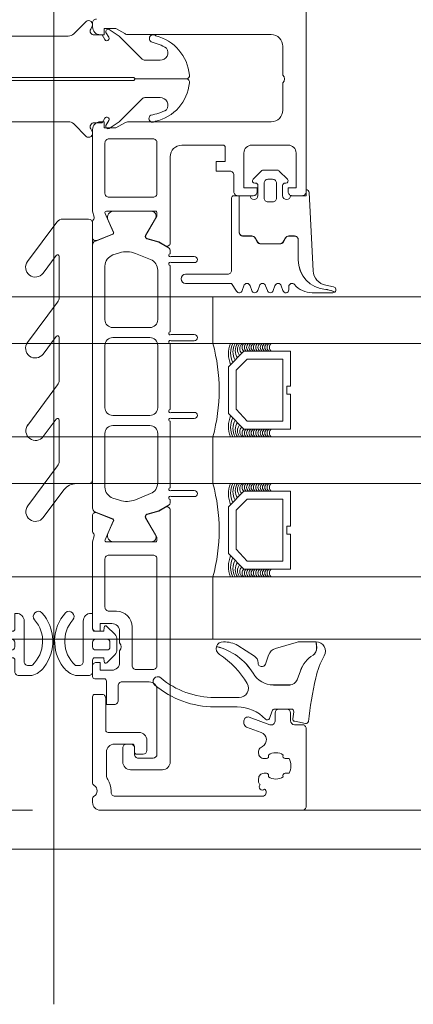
# Model space of a CAD drawing. Header units: millimetres. Extents: x 144573 to 336993, y 74252 to 247042.
# Tile 232 of 256: x 166532 to 166583, y 174595 to 174722. Entities that reach past the tile are written whole.
import ezdxf

# ---------------------------------------------------------------- set-up
doc = ezdxf.new("R2010")
doc.units = ezdxf.units.MM
doc.linetypes.add('ČÁRKOVANÁ', pattern=[19.05, 12.7, -6.35])
doc.layers.add('FASÁDA DETAILNÍ', color=255, linetype='Continuous', lineweight=0)

# ---------------------------------------------------------------- blocks, each defined once
blk = doc.blocks.new('244748_a')
blk.add_lwpolyline([(8.32, -1.69, 0.082248), (6.34, -0.9, -1.09695), (6.94, -0.1, -0.315353), (11.26, -5.15, -0.480529), (10.87, -5.64), (4.27, -5.64), (4.08, -5.45), (-16.53, -5.45), (-16.72, -5.64), (-20.43, -5.64, 0.574019), (-21.93, -4.78), (-22.99, -5.4, 0.524827), (-22.99, -5.9), (-21.93, -6.52, 0.574021), (-20.43, -5.66), (-16.72, -5.66), (-16.53, -5.85), (4.08, -5.85), (4.27, -5.66), (10.87, -5.66, -0.480529), (11.26, -6.15, -0.326229), (6.88, -11.09, -1.09695), (6.28, -10.3, 0.081457), (8.32, -9.61, 0.599203), (7.48, -8.05), (5.52, -8.05, 0.198965), (5.17, -8.2), (2.22, -11.15), (0.93, -12.01, -0.738038), (0.51, -11.62), (0.87, -11, 1), (0.35, -10.7), (0, -11.3), (-0.98, -11.3, 0.619205), (-1.45, -12.06), (-1.28, -12.43, -0.808139), (-2.04, -13.04), (-3.63, -11.44, 0.198906), (-4.34, -11.15), (-14.99, -11.15, -0.198936), (-16.76, -10.42), (-18.98, -8.2, 0.198942), (-19.33, -8.05), (-20.67, -8.05, 0.500217), (-21.09, -8.73, 0.122037), (-18.5, -10.27, -1.093735), (-19.1, -11.07, -0.240768), (-23.7, -6.07, -0.106226), (-23.7, -5.23, -0.256232), (-19, -0.13, -1.093735), (-18.4, -0.92, 0.116856), (-21.09, -2.57, 0.500217), (-20.67, -3.25), (-19.33, -3.25, 0.198942), (-18.98, -3.1), (-16.75, -0.88, -0.198936), (-14.99, -0.15), (-4.34, -0.15, 0.198907), (-3.63, 0.14), (-2.04, 1.74, -0.808139), (-1.28, 1.13), (-1.45, 0.76, 0.619205), (-0.98, 0), (0, 0), (0.35, -0.6, 1), (0.87, -0.3), (0.51, 0.32, -0.738038), (0.93, 0.71), (2.22, -0.15), (5.17, -3.1, 0.198965), (5.52, -3.25), (7.48, -3.25, 0.599203)], format="xyb", close=True)
blk = doc.blocks.new('284336')
for points in [[(-0.41, 0), (-0.41, -2, 0.990243), (-0.4, -3.02), (0.9, -3.02, 0.414214), (1.21, -2.71), (1.21, -2.61, -0.668123), (1.71, -2.4), (2.75, -3.45, -0.199004), (2.89, -3.79), (2.89, -5.43, -0.199038), (2.75, -5.77), (1.71, -6.82, -0.668191), (1.21, -6.61), (1.21, -6.51, 0.414214), (0.9, -6.2), (-0.4, -6.2, 0.990269), (-0.41, -7.22), (-0.41, -8.6), (-5.1, -8.6, -0.414215), (-5.59, -8.11), (-5.59, -7, 0.267949), (-5.84, -6.56), (-6.34, -6.27, -0.267949), (-6.59, -5.84), (-6.59, -3.38, -0.267949), (-6.34, -2.95), (-5.84, -2.66, 0.267949), (-5.59, -2.22), (-5.59, -1.51, 0.414214), (-6.1, -1), (-8.66, -1, -0.393156), (-12.46, 2.53, 0.067572), (-12.67, 3.43), (-12.8, 3.7, -0.637545), (-12.12, 3.53), (-11.92, 2.53, 0.344315), (-10.06, 0.91), (0, 0.38, -0.406913), (0.39, 0), (-0.41, 0)], [(-0.7, -9.6), (-10, -9.6, 0.414511), (-10.51, -10.11), (-10.51, -15.51, -1), (-11.69, -15.51), (-11.69, -9.6), (-12.69, -8.95, -0.668884), (-12.6, -8.23), (-11.99, -8.01, 0.766384), (-11.99, -7.21), (-12.6, -6.99, -0.76831), (-12.6, -6.23), (-11.99, -6.01, 0.766384), (-11.99, -5.21), (-12.6, -4.99, -0.76831), (-12.6, -4.23), (-11.99, -4.01, 0.766384), (-11.99, -3.21), (-12.6, -2.99, -0.877523), (-12.5, -2.22), (-12.1, -2.22, 0.698129), (-11.83, -1.5, -0.220231), (-12.89, 0.78), (-12.89, 3.45, -0.157143), (-12.82, 3.68), (-12.69, 3.42, -0.067482), (-12.48, 2.53, 0.393136), (-8.66, -1.02), (-6.1, -1.02, -0.414214), (-5.61, -1.51), (-5.61, -2.22, -0.267949), (-5.85, -2.65), (-6.35, -2.93, 0.267949), (-6.61, -3.38), (-6.61, -5.84, 0.267949), (-6.35, -6.29), (-5.85, -6.57, -0.267949), (-5.61, -7), (-5.61, -8.11, 0.414215), (-5.1, -8.62), (-0.41, -8.62), (-0.41, -9.31, -0.414212), (-0.7, -9.6)], [(1.7, -4.31, 0.414235), (1.2, -3.81), (-0.7, -3.81, 0.414214), (-1.2, -4.31), (-1.2, -4.91, 0.414214), (-0.7, -5.41), (1.2, -5.41, 0.414235), (1.7, -4.91), (1.7, -4.31)]]:
    blk.add_lwpolyline(points, format="xyb", close=True)
blk = doc.blocks.new('433270')
blk.add_lwpolyline([(1, 0, 0.414364), (0, -1), (0, -1.4, 0.255924), (0.23, -1.83, -0.547723), (0.23, -3.17, 0.255924), (0, -3.6), (0, -14.6, 0.414214), (0.3, -14.9), (1.2, -14.9, 0.414214), (1.7, -14.4), (1.7, -10.3, -0.414214), (2, -10), (6, -10, 0.414248), (7, -9), (7, -7.7, 0.414179), (6.5, -7.2), (5.7, -7.2, 0.414232), (5.4, -7.5), (5.4, -8.2, -0.414198), (5.1, -8.5), (2.8, -8.5, -0.414204), (1.8, -7.5), (1.8, -4.49, -0.147432), (1.97, -3.94, 0.147461), (2.4, -2.5), (2.4, -2.3, -0.414214), (2.9, -1.8), (21.87, -1.8, -0.668178), (22.22, -2.65), (22.16, -2.72, 1), (21.59, -3.29), (21.52, -3.35, 0.198912), (21.38, -3.71), (21.38, -4.05, 0.414214), (22.08, -4.75), (22.38, -4.75, 0.576988), (22.64, -4.3, -0.311246), (24.56, -4.3, 0.576988), (24.82, -4.75), (25.3, -4.75, -0.260065), (25.3, -6.65), (24.82, -6.65, 0.576988), (24.56, -7.1, -0.311246), (22.64, -7.1, 0.576988), (22.38, -6.65), (22.08, -6.65, 0.414214), (21.38, -7.35), (21.38, -7.61, 0.267949), (21.63, -8.04), (21.89, -8.2, -0.637047), (21.73, -10), (19.83, -10.7, 0.315299), (19.5, -11.17), (19.5, -11.49, 0.520567), (20.17, -11.96), (22.83, -10.99, -0.520567), (23.5, -11.46), (23.5, -12.5, 0.414062), (24, -13), (25, -13, 0.414186), (25.5, -12.5), (25.5, -11.5, -0.414182), (26, -11), (27, -11, 0.414214), (27.5, -10.5), (27.5, -0.5, 0.414214), (27, 0), (1, 0)], format="xyb", close=True)
blk = doc.blocks.new('284325')
for points in [[(0.84, -5.23, -0.560316), (0.94, -4.73), (1.94, -4.36, 0.3153), (2.14, -4.08), (2.14, -1.89, 0.451558), (1.8, -1.59), (0.9, -1.7, -0.399586), (0.57, -1.46), (0.3, -0.07, -0.415977), (0.53, 0.29, 0.024107), (6.15, 1.24, 0.076636), (8.99, 2.34, -0.577615), (10.79, 1.3), (10.02, 1.37, 0.283171), (9.08, 0.9, -0.168429), (7.07, -0.74), (5.9, -1.16, 0.315302), (5.24, -2.1), (5.24, -4.21, 0.269719), (6.76, -6.82, -0.194797), (10.18, -11.53, -0.342663), (9.17, -11.17, 0.119207), (5.43, -7.59, 0.578571), (3.63, -8.62), (3.63, -11.77, 0.176415), (6.16, -18.72, -1), (5.24, -19.49, -0.176415), (2.43, -11.77), (2.43, -8.89, 0.208286), (0.84, -5.23)], [(8.95, -6.65), (10.32, -8.78, -0.134555), (10.79, -10.63, -0.339795), (10.19, -11.53, 0.194788), (6.76, -6.81, -0.269736), (5.25, -4.21), (5.25, -2.1, -0.315302), (5.9, -1.17), (7.07, -0.74, 0.168429), (9.09, 0.89, -0.283167), (10.01, 1.36), (10.79, 1.29), (10.79, -0.74, -0.070852), (10.71, -1.3), (9.95, -3.93, -0.241839), (9.08, -4.83), (7.93, -5.22, 0.836024), (8.08, -6.19), (8.11, -6.19, -0.255349), (8.95, -6.65)]]:
    blk.add_lwpolyline(points, format="xyb", close=True)
blk = doc.blocks.new('288126')
for points in [[(-16.5, 0), (16.5, 0)], [(-17, -2.08), (-17, -0.5)], [(17, -0.5), (17, -3.8)], [(-21.36, -6.34), (-17.8, -3.69)], [(-14.71, -4.5), (-19.87, -8.34)], [(-8.83, -4.3), (-14.11, -4.3)], [(-10.96, -6.34), (-8.71, -4.66)], [(-4.31, -4.5), (-9.47, -8.34)], [(1.81, -4.3), (-3.71, -4.3)], [(-0.35, -6.36), (1.93, -4.66)], [(6.33, -4.5), (1.14, -8.37)], [(12.21, -4.3), (6.93, -4.3)], [(10.05, -6.36), (12.33, -4.66)], [(16.6, -4.6), (11.54, -8.37)]]:
    blk.add_lwpolyline(points)
for centre, radius, start, end in [((16.5, -0.5), 0.5, 0, 90), ((-16.5, -0.5), 0.5, 90, 180), ((16, -3.8), 1, 306.7059, 0), ((-20.61, -7.34), 1.25, 126.7059, 306.7059), ((-10.21, -7.34), 1.25, 126.7059, 306.7059), ((0.4, -7.37), 1.25, 126.7059, 306.7059), ((10.8, -7.37), 1.25, 126.7059, 306.7059)]:
    blk.add_arc(centre, radius, start, end)
at = {"extrusion": (0, 0, -1)}
for centre, radius, start, end in [((19, -2.08), 2, 180, 233.2941), ((14.11, -5.3), 1, 53.2941, 90), ((8.83, -4.5), 0.2, 90, 233.2941), ((3.71, -5.3), 1, 53.2941, 90), ((-1.81, -4.5), 0.2, 90, 233.2941), ((-6.93, -5.3), 1, 53.2941, 90), ((-12.21, -4.5), 0.2, 90, 233.2941)]:
    blk.add_arc(centre, radius, start, end, dxfattribs=at)
blk = doc.blocks.new('246426')
for points in [[(-1.84, 0.64), (-2.86, -0.38, 0.198926), (-3.15, -1.09), (-3.15, -2.31, 0.198926), (-2.86, -3.02), (-1.84, -4.04, 0.637051), (-1.5, -3.92), (-1.45, -3.4), (-0.3, -3.4, -0.41484), (0, -3.7), (0, -5.19, 0.414232), (0.5, -5.69), (2.14, -5.69, 0.071862), (2.2, -5.68, 0.157876), (3.73, -4.64, 0.360336), (3.48, 2.39, 0.964062), (2.54, 1.48, -0.403385), (2.25, -4.34, -0.190964), (2.11, -4.39), (1.7, -4.39, -0.414214), (1.2, -3.89), (1.2, 1.31, 0.414201), (0.2, 2.31), (0, 2.31), (0, 0.3, -0.414214), (-0.3, 0), (-1.45, 0), (-1.5, 0.52, 0.637051), (-1.84, 0.64)], [(-2.25, -1.4, -0.414214), (-1.85, -1), (-0.4, -1, -0.414214), (0, -1.4), (0, -2, -0.414214), (-0.4, -2.4), (-1.85, -2.4, -0.414214), (-2.25, -2), (-2.25, -1.4)]]:
    blk.add_lwpolyline(points, format="xyb", close=True)

msp = doc.modelspace()

# ---------------------------------------------------------------- linework, layer by layer
at = {"layer": 'FASÁDA DETAILNÍ'}
for p, q in [((166536.48, 174595.313), (166536.48, 174963.55)), ((166536.48, 174595.313), (166536.48, 174963.55)), ((169681.98, 174686.259), (165483.48, 174686.259)), ((166556.98, 174686.259), (166556.98, 174680.259)), ((165483.48, 174680.259), (169681.98, 174680.259)), ((169681.98, 174668.259), (165483.48, 174668.259)), ((166556.98, 174668.259), (166556.98, 174662.259)), ((165483.48, 174662.259), (169681.98, 174662.259)), ((169681.98, 174650.259), (165483.48, 174650.259)), ((166556.98, 174650.259), (166556.98, 174642.259)), ((165483.48, 174642.259), (169681.98, 174642.259))]:
    msp.add_line(p, q, dxfattribs=at)
for points in [[(173301.48, 174615.259), (146721.48, 174615.259), (146721.48, 198295.259), (173301.48, 198295.259)], [(166566.98, 174679.259), (166560.98, 174679.259), (166558.98, 174677.259), (166558.98, 174671.259), (166560.98, 174669.259), (166566.98, 174669.259), (166566.98, 174673.759), (166566.48, 174673.759), (166566.48, 174674.759), (166566.98, 174674.759)], [(166566.98, 174679.259), (166560.98, 174679.259), (166558.98, 174677.259), (166558.98, 174671.259), (166560.98, 174669.259), (166566.98, 174669.259), (166566.98, 174673.759), (166566.48, 174673.759), (166566.48, 174674.759), (166566.98, 174674.759)], [(166565.98, 174670.259), (166565.98, 174678.259), (166561.394, 174678.259), (166559.98, 174676.844), (166559.98, 174671.811), (166561.394, 174670.259)], [(166565.98, 174670.259), (166565.98, 174678.259), (166561.394, 174678.259), (166559.98, 174676.844), (166559.98, 174671.811), (166561.394, 174670.259)], [(166566.98, 174661.259), (166560.98, 174661.259), (166558.98, 174659.259), (166558.98, 174653.259), (166560.98, 174651.259), (166566.98, 174651.259), (166566.98, 174655.759), (166566.48, 174655.759), (166566.48, 174656.759), (166566.98, 174656.759)], [(166566.98, 174661.259), (166560.98, 174661.259), (166558.98, 174659.259), (166558.98, 174653.259), (166560.98, 174651.259), (166566.98, 174651.259), (166566.98, 174655.759), (166566.48, 174655.759), (166566.48, 174656.759), (166566.98, 174656.759)], [(166565.98, 174652.259), (166565.98, 174660.259), (166561.394, 174660.259), (166559.98, 174658.844), (166559.98, 174653.811), (166561.394, 174652.259)], [(166565.98, 174652.259), (166565.98, 174660.259), (166561.394, 174660.259), (166559.98, 174658.844), (166559.98, 174653.811), (166561.394, 174652.259)]]:
    msp.add_lwpolyline(points, close=True, dxfattribs=at)
at = {"layer": 'FASÁDA DETAILNÍ', "linetype": 'ČÁRKOVANÁ', "ltscale": 5}
msp.add_lwpolyline([(173296.48, 174620.259), (146726.48, 174620.259), (146726.48, 198290.259), (173296.48, 198290.259)], close=True, dxfattribs=at)
at = {"layer": 'FASÁDA DETAILNÍ'}
msp.add_lwpolyline([(166568.98, 174848.259), (166568.98, 174699.759, -0.4142136), (166568.48, 174699.259), (166567.18, 174699.259, -0.4142197), (166566.68, 174699.759), (166566.68, 174700.259), (166567.68, 174700.259), (166567.68, 174704.759, 0.4142136), (166566.68, 174705.759), (166561.98, 174705.759, 0.4142136), (166560.98, 174704.759), (166560.98, 174700.259), (166562.68, 174700.259), (166562.68, 174699.759, -0.4142012), (166562.18, 174699.259), (166560.18, 174699.259, -0.4142136), (166559.68, 174699.759), (166559.68, 174701.902, 0.4142136), (166559.18, 174702.402), (166557.38, 174702.402), (166557.38, 174703.653), (166558.58, 174703.653), (166558.58, 174705.459, 0.4142136), (166558.28, 174705.759), (166552.981, 174705.759, 0.4141667), (166551.481, 174704.259), (166551.48, 174697.261), (166551.48, 174693.161, -0.5773503), (166550.88, 174692.814), (166550.017, 174693.313), (166548.525, 174693.741, -0.4887011), (166548.348, 174694.18), (166549.78, 174696.645), (166549.78, 174697.066, 0.4325656), (166549.58, 174697.261), (166543.275, 174697.261, 0.5483974), (166543.09, 174696.979), (166544.158, 174694.596, -0.4253361), (166544.05, 174694.328), (166542.027, 174693.512, -0.5315629), (166541.478, 174693.883), (166541.478, 174695.947, -0.2313061), (166541.593, 174696.184, 0.3061853), (166541.697, 174696.503), (166541.48, 174697.261), (166541.48, 174707.764, -0.4142136), (166542.48, 174708.764), (166542.98, 174708.764), (166542.98, 174707.964), (166544.48, 174707.964), (166545.624, 174708.625, -0.1316504), (166546.124, 174708.759), (166564.488, 174708.759, 0.4142136), (166565.988, 174710.259), (166565.988, 174713.759, 0.3999851), (166565.988, 174714.759), (166565.988, 174718.459, 0.4142136), (166564.488, 174719.959), (166546.124, 174719.959, -0.1316504), (166545.624, 174720.093), (166544.48, 174720.753), (166542.98, 174720.753), (166542.98, 174719.953), (166542.48, 174719.953, -0.4142136), (166541.48, 174720.953), (166541.48, 174721.459, -0.4142136), (166541.98, 174721.959)], format="xyb", dxfattribs=at)
msp.add_lwpolyline([(166568.98, 174848.259), (166568.98, 174699.759, -0.4142136), (166568.48, 174699.259), (166567.18, 174699.259, -0.4142197), (166566.68, 174699.759), (166566.68, 174700.259), (166567.68, 174700.259), (166567.68, 174704.759, 0.4142136), (166566.68, 174705.759), (166561.98, 174705.759, 0.4142136), (166560.98, 174704.759), (166560.98, 174700.259), (166562.68, 174700.259), (166562.68, 174699.759, -0.4142012), (166562.18, 174699.259), (166560.18, 174699.259, -0.4142136), (166559.68, 174699.759), (166559.68, 174701.902, 0.4142136), (166559.18, 174702.402), (166557.38, 174702.402), (166557.38, 174703.653), (166558.58, 174703.653), (166558.58, 174705.459, 0.4142136), (166558.28, 174705.759), (166552.981, 174705.759, 0.4141667), (166551.481, 174704.259), (166551.48, 174697.261), (166551.48, 174693.161, -0.5773503), (166550.88, 174692.814), (166550.017, 174693.313), (166548.525, 174693.741, -0.4887011), (166548.348, 174694.18), (166549.78, 174696.645), (166549.78, 174697.066, 0.4325656), (166549.58, 174697.261), (166543.275, 174697.261, 0.5483974), (166543.09, 174696.979), (166544.158, 174694.596, -0.4253361), (166544.05, 174694.328), (166542.027, 174693.512, -0.5315629), (166541.478, 174693.883), (166541.478, 174695.947, -0.2313061), (166541.593, 174696.184, 0.3061853), (166541.697, 174696.503), (166541.48, 174697.261), (166541.48, 174707.764, -0.4142136), (166542.48, 174708.764), (166542.98, 174708.764), (166542.98, 174707.964), (166544.48, 174707.964), (166545.624, 174708.625, -0.1316504), (166546.124, 174708.759), (166564.488, 174708.759, 0.4142136), (166565.988, 174710.259), (166565.988, 174713.759, 0.3999851), (166565.988, 174714.759), (166565.988, 174718.459, 0.4142136), (166564.488, 174719.959), (166546.124, 174719.959, -0.1316504), (166545.624, 174720.093), (166544.48, 174720.753), (166542.98, 174720.753), (166542.98, 174719.953), (166542.48, 174719.953, -0.4142136), (166541.48, 174720.953), (166541.48, 174721.459, -0.4142136), (166541.98, 174721.959)], format="xyb", dxfattribs=at)
for points in [[(166543.58, 174706.559, 0.4142136), (166543.08, 174706.059), (166543.08, 174699.559, 0.4142136), (166543.58, 174699.059), (166549.28, 174699.059, 0.4142136), (166549.78, 174699.559), (166549.78, 174706.059, 0.4142136), (166549.28, 174706.559), (166543.58, 174706.559)], [(166543.58, 174706.559, 0.4142136), (166543.08, 174706.059), (166543.08, 174699.559, 0.4142136), (166543.58, 174699.059), (166549.28, 174699.059, 0.4142136), (166549.78, 174699.559), (166549.78, 174706.059, 0.4142136), (166549.28, 174706.559), (166543.58, 174706.559)], [(166541.48, 174692.92), (166541.479, 174681.009), (166541.48, 174659.098, 0.3058367), (166541.793, 174658.634), (166544.08, 174657.711, -0.4253361), (166544.188, 174657.444), (166543.471, 174655.825, 0.5437525), (166544.156, 174654.769), (166549.06, 174654.769, 0.5781822), (166549.579, 174655.67), (166548.318, 174657.862, -0.4885049), (166548.494, 174658.301), (166550.009, 174658.735), (166551.33, 174659.498, 0.2824777), (166551.479, 174659.774), (166551.479, 174660.219, -1.4470094), (166551.611, 174660.569), (166554.579, 174660.569, 1), (166554.579, 174661.369), (166551.611, 174661.369, -1.4470094), (166551.479, 174661.719), (166551.479, 174670.259, -1.4470094), (166551.611, 174670.609), (166554.579, 174670.609, 1), (166554.579, 174671.409), (166551.611, 174671.409, -1.4470094), (166551.479, 174671.759), (166551.479, 174680.259, -1.4470094), (166551.611, 174680.609), (166554.579, 174680.609, 1), (166554.579, 174681.409), (166551.611, 174681.409, -1.4470094), (166551.479, 174681.759), (166551.479, 174690.299, -1.4470094), (166551.611, 174690.649), (166554.579, 174690.649, 1), (166554.579, 174691.449), (166551.611, 174691.449, -1.4470094), (166551.479, 174691.799), (166551.479, 174692.244, 0.2824777), (166551.33, 174692.52), (166550.009, 174693.282), (166548.494, 174693.717, -0.4885049), (166548.318, 174694.156), (166549.579, 174696.347, 0.5781822), (166549.06, 174697.249), (166544.156, 174697.249, 0.5437525), (166543.471, 174696.192), (166544.188, 174694.574, -0.4253361), (166544.08, 174694.306), (166541.793, 174693.383, 0.3058367), (166541.48, 174692.92)], [(166541.48, 174692.92), (166541.479, 174681.009), (166541.48, 174659.098, 0.3058367), (166541.793, 174658.634), (166544.08, 174657.711, -0.4253361), (166544.188, 174657.444), (166543.471, 174655.825, 0.5437525), (166544.156, 174654.769), (166549.06, 174654.769, 0.5781822), (166549.579, 174655.67), (166548.318, 174657.862, -0.4885049), (166548.494, 174658.301), (166550.009, 174658.735), (166551.33, 174659.498, 0.2824777), (166551.479, 174659.774), (166551.479, 174660.219, -1.4470094), (166551.611, 174660.569), (166554.579, 174660.569, 1), (166554.579, 174661.369), (166551.611, 174661.369, -1.4470094), (166551.479, 174661.719), (166551.479, 174670.259, -1.4470094), (166551.611, 174670.609), (166554.579, 174670.609, 1), (166554.579, 174671.409), (166551.611, 174671.409, -1.4470094), (166551.479, 174671.759), (166551.479, 174680.259, -1.4470094), (166551.611, 174680.609), (166554.579, 174680.609, 1), (166554.579, 174681.409), (166551.611, 174681.409, -1.4470094), (166551.479, 174681.759), (166551.479, 174690.299, -1.4470094), (166551.611, 174690.649), (166554.579, 174690.649, 1), (166554.579, 174691.449), (166551.611, 174691.449, -1.4470094), (166551.479, 174691.799), (166551.479, 174692.244, 0.2824777), (166551.33, 174692.52), (166550.009, 174693.282), (166548.494, 174693.717, -0.4885049), (166548.318, 174694.156), (166549.579, 174696.347, 0.5781822), (166549.06, 174697.249), (166544.156, 174697.249, 0.5437525), (166543.471, 174696.192), (166544.188, 174694.574, -0.4253361), (166544.08, 174694.306), (166541.793, 174693.383, 0.3058367), (166541.48, 174692.92)], [(166543.079, 174683.309), (166543.079, 174690.209, -0.3249157), (166544.116, 174691.636), (166544.966, 174691.912, -0.1764286), (166547.018, 174691.84), (166548.942, 174691.061, -0.305619), (166549.879, 174689.671), (166549.879, 174683.309, -0.4142178), (166548.879, 174682.309), (166544.079, 174682.309, -0.4142178), (166543.079, 174683.309)], [(166543.079, 174683.309), (166543.079, 174690.209, -0.3249157), (166544.116, 174691.636), (166544.966, 174691.912, -0.1764286), (166547.018, 174691.84), (166548.942, 174691.061, -0.305619), (166549.879, 174689.671), (166549.879, 174683.309, -0.4142178), (166548.879, 174682.309), (166544.079, 174682.309, -0.4142178), (166543.079, 174683.309)], [(166543.079, 174672.009), (166543.079, 174680.009, -0.4142136), (166544.079, 174681.009), (166548.879, 174681.009, -0.4142136), (166549.879, 174680.009), (166549.879, 174672.009, -0.4142136), (166548.879, 174671.009), (166544.079, 174671.009, -0.4142136), (166543.079, 174672.009)], [(166543.079, 174672.009), (166543.079, 174680.009, -0.4142136), (166544.079, 174681.009), (166548.879, 174681.009, -0.4142136), (166549.879, 174680.009), (166549.879, 174672.009, -0.4142136), (166548.879, 174671.009), (166544.079, 174671.009, -0.4142136), (166543.079, 174672.009)], [(166543.079, 174661.808), (166543.079, 174668.709, -0.4142178), (166544.079, 174669.709), (166548.879, 174669.709, -0.4142178), (166549.879, 174668.709), (166549.879, 174662.346, -0.305619), (166548.942, 174660.956), (166547.018, 174660.178, -0.1764286), (166544.966, 174660.106), (166544.116, 174660.382, -0.3249157), (166543.079, 174661.808)], [(166543.079, 174661.808), (166543.079, 174668.709, -0.4142178), (166544.079, 174669.709), (166548.879, 174669.709, -0.4142178), (166549.879, 174668.709), (166549.879, 174662.346, -0.305619), (166548.942, 174660.956), (166547.018, 174660.178, -0.1764286), (166544.966, 174660.106), (166544.116, 174660.382, -0.3249157), (166543.079, 174661.808)], [(166541.48, 174654.759), (166541.48, 174643.759, 0.4144257), (166541.98, 174643.259), (166542.473, 174643.259), (166542.473, 174644.259), (166543.973, 174644.259, -0.4142136), (166544.973, 174643.259), (166544.973, 174641.759, -0.3999851), (166544.973, 174640.759), (166544.973, 174639.259, -0.4142136), (166543.973, 174638.259), (166542.48, 174638.259), (166542.48, 174639.259), (166541.98, 174639.259, 0.4144559), (166541.48, 174638.758), (166541.481, 174637.458, 0.4139712), (166541.781, 174637.159), (166542.98, 174637.159, -0.4142136), (166543.28, 174636.859), (166543.28, 174633.859), (166544.28, 174633.859, 0.4142136), (166544.78, 174634.359), (166544.78, 174636.259, -0.4142136), (166545.28, 174636.759), (166548.78, 174636.759, -0.4142056), (166549.78, 174635.759), (166549.78, 174627.459, -0.4142063), (166549.28, 174626.959), (166547.38, 174626.959, -0.414219), (166546.88, 174627.459), (166546.88, 174628.259, 0.4142136), (166546.38, 174628.759), (166545.88, 174628.759, 0.4142136), (166545.38, 174628.259), (166545.38, 174626.459, 0.4142136), (166546.38, 174625.459), (166550.48, 174625.459, 0.4142136), (166551.48, 174626.459), (166551.48, 174654.759), (166551.48, 174658.859, 0.5773503), (166550.88, 174659.205), (166550.017, 174658.707), (166548.525, 174658.279, 0.4887011), (166548.348, 174657.84), (166549.78, 174655.374), (166549.78, 174654.954, -0.4325656), (166549.58, 174654.759), (166543.275, 174654.759, -0.5483974), (166543.09, 174655.04), (166544.158, 174657.424, 0.4253361), (166544.05, 174657.691), (166542.027, 174658.508, 0.5315625), (166541.478, 174658.137), (166541.478, 174656.073, 0.2313061), (166541.593, 174655.836, -0.3061853), (166541.697, 174655.517), (166541.48, 174654.759)], [(166541.48, 174654.759), (166541.48, 174643.759, 0.4144257), (166541.98, 174643.259), (166542.473, 174643.259), (166542.473, 174644.259), (166543.973, 174644.259, -0.4142136), (166544.973, 174643.259), (166544.973, 174641.759, -0.3999851), (166544.973, 174640.759), (166544.973, 174639.259, -0.4142136), (166543.973, 174638.259), (166542.48, 174638.259), (166542.48, 174639.259), (166541.98, 174639.259, 0.4144559), (166541.48, 174638.758), (166541.481, 174637.458, 0.4139712), (166541.781, 174637.159), (166542.98, 174637.159, -0.4142136), (166543.28, 174636.859), (166543.28, 174633.859), (166544.28, 174633.859, 0.4142136), (166544.78, 174634.359), (166544.78, 174636.259, -0.4142136), (166545.28, 174636.759), (166548.78, 174636.759, -0.4142056), (166549.78, 174635.759), (166549.78, 174627.459, -0.4142063), (166549.28, 174626.959), (166547.38, 174626.959, -0.414219), (166546.88, 174627.459), (166546.88, 174628.259, 0.4142136), (166546.38, 174628.759), (166545.88, 174628.759, 0.4142136), (166545.38, 174628.259), (166545.38, 174626.459, 0.4142136), (166546.38, 174625.459), (166550.48, 174625.459, 0.4142136), (166551.48, 174626.459), (166551.48, 174654.759), (166551.48, 174658.859, 0.5773503), (166550.88, 174659.205), (166550.017, 174658.707), (166548.525, 174658.279, 0.4887011), (166548.348, 174657.84), (166549.78, 174655.374), (166549.78, 174654.954, -0.4325656), (166549.58, 174654.759), (166543.275, 174654.759, -0.5483974), (166543.09, 174655.04), (166544.158, 174657.424, 0.4253361), (166544.05, 174657.691), (166542.027, 174658.508, 0.5315625), (166541.478, 174658.137), (166541.478, 174656.073, 0.2313061), (166541.593, 174655.836, -0.3061853), (166541.697, 174655.517), (166541.48, 174654.759)], [(166549.78, 174652.559), (166549.78, 174638.859, -0.4142136), (166549.28, 174638.359), (166547.073, 174638.359, -0.4142136), (166546.573, 174638.859), (166546.573, 174643.829, 0.4111388), (166544.573, 174645.859), (166543.58, 174645.859, -0.4142136), (166543.08, 174646.359), (166543.08, 174652.559, -0.4142136), (166543.58, 174653.059), (166549.28, 174653.059, -0.4142136), (166549.78, 174652.559)], [(166549.78, 174652.559), (166549.78, 174638.859, -0.4142136), (166549.28, 174638.359), (166547.073, 174638.359, -0.4142136), (166546.573, 174638.859), (166546.573, 174643.829, 0.4111388), (166544.573, 174645.859), (166543.58, 174645.859, -0.4142136), (166543.08, 174646.359), (166543.08, 174652.559, -0.4142136), (166543.58, 174653.059), (166549.28, 174653.059, -0.4142136), (166549.78, 174652.559)]]:
    msp.add_lwpolyline(points, format="xyb", close=True, dxfattribs=at)
for centre, radius, start, end in [((166535.089, 174674.259), 22.699, 344.67278, 15.32722), ((166535.089, 174674.259), 22.699, 344.67278, 15.32722), ((166562.531, 174678.907), 3.546, 157.59095, 202.70618), ((166562.531, 174678.907), 3.546, 157.59095, 202.70618), ((166562.164, 174679.021), 2.897, 154.70485, 204.69333), ((166562.164, 174679.021), 2.897, 154.70485, 204.69333), ((166561.815, 174679.189), 2.248, 151.59719, 208.47266), ((166561.815, 174679.189), 2.248, 151.59719, 208.47266), ((166561.571, 174679.334), 1.712, 147.31435, 212.70505), ((166561.571, 174679.334), 1.712, 147.31435, 212.70505), ((166561.411, 174679.473), 1.263, 141.50044, 218.03437), ((166561.411, 174679.473), 1.263, 141.50044, 218.03437), ((166561.321, 174679.621), 0.879, 133.50356, 226.00509), ((166561.321, 174679.621), 0.879, 133.50356, 226.00509), ((166561.333, 174679.759), 0.596, 123.03656, 236.96344), ((166561.333, 174679.759), 0.596, 123.03656, 236.96344), ((166561.625, 174679.759), 0.596, 123.03656, 236.96344), ((166561.625, 174679.759), 0.596, 123.03656, 236.96344), ((166561.918, 174679.759), 0.596, 123.03656, 236.96344), ((166561.918, 174679.759), 0.596, 123.03656, 236.96344), ((166562.21, 174679.759), 0.596, 123.03656, 236.96344), ((166562.21, 174679.759), 0.596, 123.03656, 236.96344), ((166562.503, 174679.759), 0.596, 123.03656, 236.96344), ((166562.503, 174679.759), 0.596, 123.03656, 236.96344), ((166562.795, 174679.759), 0.596, 123.03656, 236.96344), ((166562.795, 174679.759), 0.596, 123.03656, 236.96344), ((166563.088, 174679.759), 0.596, 123.03656, 236.96344), ((166563.088, 174679.759), 0.596, 123.03656, 236.96344), ((166563.38, 174679.759), 0.596, 123.03656, 236.96344), ((166563.38, 174679.759), 0.596, 123.03656, 236.96344), ((166563.673, 174679.759), 0.596, 123.03656, 236.96344), ((166563.673, 174679.759), 0.596, 123.03656, 236.96344), ((166563.965, 174679.759), 0.596, 123.03656, 236.96344), ((166563.965, 174679.759), 0.596, 123.03656, 236.96344), ((166564.258, 174679.759), 0.596, 123.03656, 236.96344), ((166564.258, 174679.759), 0.596, 123.03656, 236.96344), ((166564.55, 174679.759), 0.596, 123.03656, 236.96344), ((166564.55, 174679.759), 0.596, 123.03656, 236.96344), ((166564.843, 174679.759), 0.596, 123.03656, 236.96344), ((166564.843, 174679.759), 0.596, 123.03656, 236.96344), ((166562.531, 174669.61), 3.546, 157.29382, 202.40905), ((166562.531, 174669.61), 3.546, 157.29382, 202.40905), ((166562.164, 174669.496), 2.897, 155.30667, 205.29515), ((166562.164, 174669.496), 2.897, 155.30667, 205.29515), ((166561.815, 174669.328), 2.248, 151.52734, 208.40281), ((166561.815, 174669.328), 2.248, 151.52734, 208.40281), ((166561.571, 174669.183), 1.712, 147.29495, 212.68565), ((166561.571, 174669.183), 1.712, 147.29495, 212.68565), ((166561.411, 174669.045), 1.263, 141.96563, 218.49956), ((166561.411, 174669.045), 1.263, 141.96563, 218.49956), ((166561.321, 174668.896), 0.879, 133.99491, 226.49644), ((166561.321, 174668.896), 0.879, 133.99491, 226.49644), ((166561.333, 174668.759), 0.596, 123.03656, 236.96344), ((166561.333, 174668.759), 0.596, 123.03656, 236.96344), ((166561.625, 174668.759), 0.596, 123.03656, 236.96344), ((166561.625, 174668.759), 0.596, 123.03656, 236.96344), ((166561.918, 174668.759), 0.596, 123.03656, 236.96344), ((166561.918, 174668.759), 0.596, 123.03656, 236.96344), ((166562.21, 174668.759), 0.596, 123.03656, 236.96344), ((166562.21, 174668.759), 0.596, 123.03656, 236.96344), ((166562.503, 174668.759), 0.596, 123.03656, 236.96344), ((166562.503, 174668.759), 0.596, 123.03656, 236.96344), ((166562.795, 174668.759), 0.596, 123.03656, 236.96344), ((166562.795, 174668.759), 0.596, 123.03656, 236.96344), ((166563.088, 174668.759), 0.596, 123.03656, 236.96344), ((166563.088, 174668.759), 0.596, 123.03656, 236.96344), ((166563.38, 174668.759), 0.596, 123.03656, 236.96344), ((166563.38, 174668.759), 0.596, 123.03656, 236.96344), ((166563.673, 174668.759), 0.596, 123.03656, 236.96344), ((166563.673, 174668.759), 0.596, 123.03656, 236.96344), ((166563.965, 174668.759), 0.596, 123.03656, 236.96344), ((166563.965, 174668.759), 0.596, 123.03656, 236.96344), ((166564.258, 174668.759), 0.596, 123.03656, 236.96344), ((166564.258, 174668.759), 0.596, 123.03656, 236.96344), ((166564.55, 174668.759), 0.596, 123.03656, 236.96344), ((166564.55, 174668.759), 0.596, 123.03656, 236.96344), ((166564.843, 174668.759), 0.596, 123.03656, 236.96344), ((166564.843, 174668.759), 0.596, 123.03656, 236.96344), ((166535.089, 174656.259), 22.699, 344.67278, 15.32722), ((166535.089, 174656.259), 22.699, 344.67278, 15.32722), ((166562.531, 174660.907), 3.546, 157.59095, 202.70618), ((166562.531, 174660.907), 3.546, 157.59095, 202.70618), ((166562.164, 174661.021), 2.897, 154.70485, 204.69333), ((166562.164, 174661.021), 2.897, 154.70485, 204.69333), ((166561.815, 174661.189), 2.248, 151.59719, 208.47266), ((166561.815, 174661.189), 2.248, 151.59719, 208.47266), ((166561.571, 174661.334), 1.712, 147.31435, 212.70505), ((166561.571, 174661.334), 1.712, 147.31435, 212.70505), ((166561.411, 174661.473), 1.263, 141.50044, 218.03437), ((166561.411, 174661.473), 1.263, 141.50044, 218.03437), ((166561.321, 174661.621), 0.879, 133.50356, 226.00509), ((166561.321, 174661.621), 0.879, 133.50356, 226.00509), ((166561.333, 174661.759), 0.596, 123.03656, 236.96344), ((166561.333, 174661.759), 0.596, 123.03656, 236.96344), ((166561.625, 174661.759), 0.596, 123.03656, 236.96344), ((166561.625, 174661.759), 0.596, 123.03656, 236.96344), ((166561.918, 174661.759), 0.596, 123.03656, 236.96344), ((166561.918, 174661.759), 0.596, 123.03656, 236.96344), ((166562.21, 174661.759), 0.596, 123.03656, 236.96344), ((166562.21, 174661.759), 0.596, 123.03656, 236.96344), ((166562.503, 174661.759), 0.596, 123.03656, 236.96344), ((166562.503, 174661.759), 0.596, 123.03656, 236.96344), ((166562.795, 174661.759), 0.596, 123.03656, 236.96344), ((166562.795, 174661.759), 0.596, 123.03656, 236.96344), ((166563.088, 174661.759), 0.596, 123.03656, 236.96344), ((166563.088, 174661.759), 0.596, 123.03656, 236.96344), ((166563.38, 174661.759), 0.596, 123.03656, 236.96344), ((166563.38, 174661.759), 0.596, 123.03656, 236.96344), ((166563.673, 174661.759), 0.596, 123.03656, 236.96344), ((166563.673, 174661.759), 0.596, 123.03656, 236.96344), ((166563.965, 174661.759), 0.596, 123.03656, 236.96344), ((166563.965, 174661.759), 0.596, 123.03656, 236.96344), ((166564.258, 174661.759), 0.596, 123.03656, 236.96344), ((166564.258, 174661.759), 0.596, 123.03656, 236.96344), ((166564.55, 174661.759), 0.596, 123.03656, 236.96344), ((166564.55, 174661.759), 0.596, 123.03656, 236.96344), ((166564.843, 174661.759), 0.596, 123.03656, 236.96344), ((166564.843, 174661.759), 0.596, 123.03656, 236.96344), ((166562.531, 174651.61), 3.546, 157.29382, 202.40905), ((166562.531, 174651.61), 3.546, 157.29382, 202.40905), ((166562.164, 174651.496), 2.897, 155.30667, 205.29515), ((166562.164, 174651.496), 2.897, 155.30667, 205.29515), ((166561.815, 174651.328), 2.248, 151.52734, 208.40281), ((166561.815, 174651.328), 2.248, 151.52734, 208.40281), ((166561.571, 174651.183), 1.712, 147.29495, 212.68565), ((166561.571, 174651.183), 1.712, 147.29495, 212.68565), ((166561.411, 174651.045), 1.263, 141.96563, 218.49956), ((166561.411, 174651.045), 1.263, 141.96563, 218.49956), ((166561.321, 174650.896), 0.879, 133.99491, 226.49644), ((166561.321, 174650.896), 0.879, 133.99491, 226.49644), ((166561.333, 174650.759), 0.596, 123.03656, 236.96344), ((166561.333, 174650.759), 0.596, 123.03656, 236.96344), ((166561.625, 174650.759), 0.596, 123.03656, 236.96344), ((166561.625, 174650.759), 0.596, 123.03656, 236.96344), ((166561.918, 174650.759), 0.596, 123.03656, 236.96344), ((166561.918, 174650.759), 0.596, 123.03656, 236.96344), ((166562.21, 174650.759), 0.596, 123.03656, 236.96344), ((166562.21, 174650.759), 0.596, 123.03656, 236.96344), ((166562.503, 174650.759), 0.596, 123.03656, 236.96344), ((166562.503, 174650.759), 0.596, 123.03656, 236.96344), ((166562.795, 174650.759), 0.596, 123.03656, 236.96344), ((166562.795, 174650.759), 0.596, 123.03656, 236.96344), ((166563.088, 174650.759), 0.596, 123.03656, 236.96344), ((166563.088, 174650.759), 0.596, 123.03656, 236.96344), ((166563.38, 174650.759), 0.596, 123.03656, 236.96344), ((166563.38, 174650.759), 0.596, 123.03656, 236.96344), ((166563.673, 174650.759), 0.596, 123.03656, 236.96344), ((166563.673, 174650.759), 0.596, 123.03656, 236.96344), ((166563.965, 174650.759), 0.596, 123.03656, 236.96344), ((166563.965, 174650.759), 0.596, 123.03656, 236.96344), ((166564.258, 174650.759), 0.596, 123.03656, 236.96344), ((166564.258, 174650.759), 0.596, 123.03656, 236.96344), ((166564.55, 174650.759), 0.596, 123.03656, 236.96344), ((166564.55, 174650.759), 0.596, 123.03656, 236.96344), ((166564.843, 174650.759), 0.596, 123.03656, 236.96344), ((166564.843, 174650.759), 0.596, 123.03656, 236.96344)]:
    msp.add_arc(centre, radius, start, end, dxfattribs=at)

# ---------------------------------------------------------------- block references
for name, p in [('244748_a', (166542.702, 174719.919)), ('244748_a', (166542.702, 174719.919)), ('246426', (166531.484, 174643.259)), ('246426', (166531.484, 174643.259))]:
    msp.add_blockref(name, p, dxfattribs=at)
at = {"layer": 'FASÁDA DETAILNÍ', "xscale": -1}
for name, p, rotation in [('284336', (166568.98, 174699.669), 270), ('284336', (166568.98, 174699.669), 270), ('288126', (166541.479, 174679.249), 270), ('288126', (166541.479, 174679.249), 270), ('284325', (166568.98, 174631.119), 270), ('284325', (166568.98, 174631.119), 270), ('433270', (166541.48, 174620.259), 180), ('433270', (166541.48, 174620.259), 180)]:
    msp.add_blockref(name, p, dxfattribs=dict(at, rotation=rotation))
msp.add_blockref('246426', (166541.476, 174643.259), dxfattribs=at)
msp.add_blockref('246426', (166541.476, 174643.259), dxfattribs=at)

doc.saveas('drawing.dxf')
